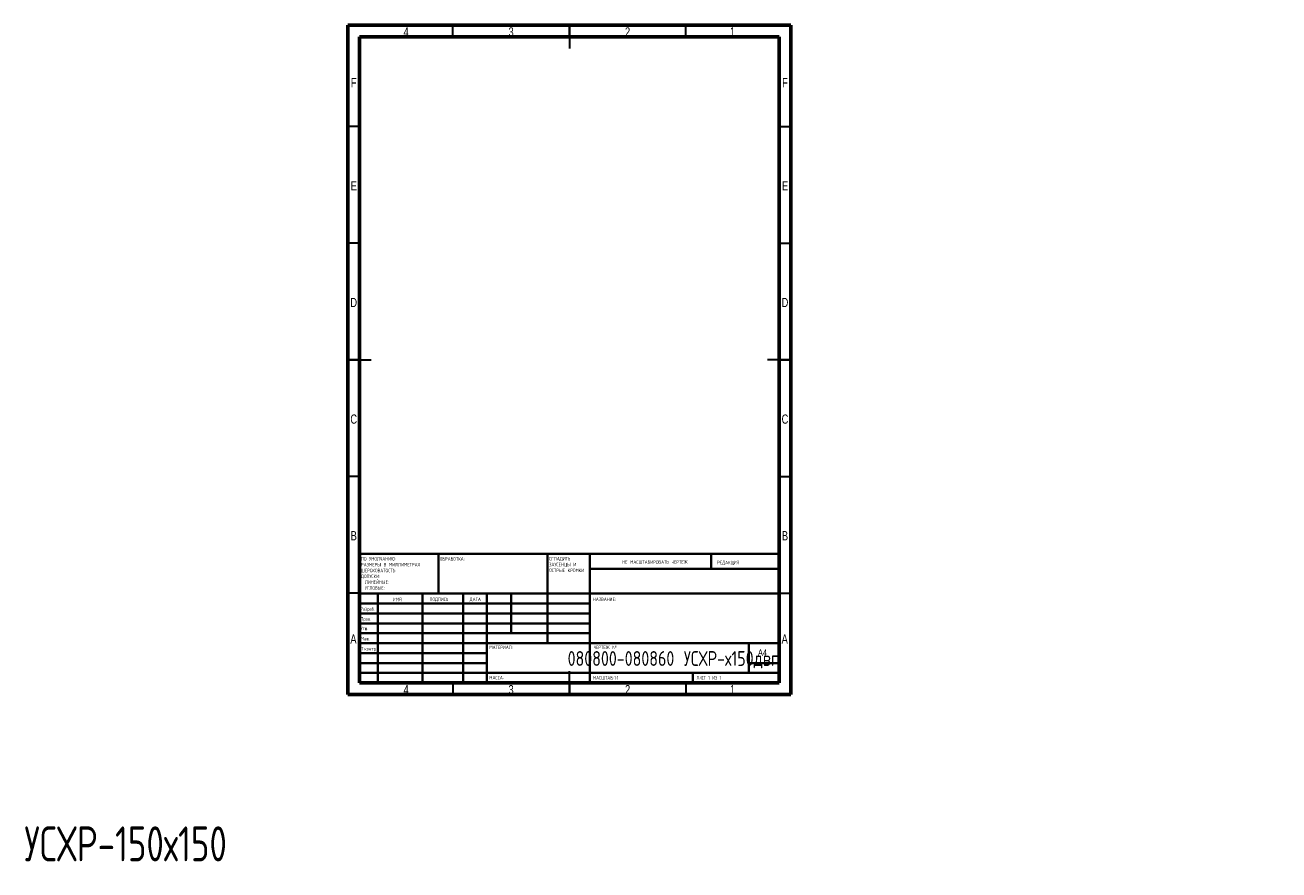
# Model space of a CAD drawing. Header units: millimetres. Extents: x -274 to 1467, y -7726 to 292.
# Tile 6 of 6: x -124 to 414, y -70 to 292. Entities that reach past the tile are written whole.
import ezdxf

# ---------------------------------------------------------------- set-up
doc = ezdxf.new("R2010")
doc.units = ezdxf.units.MM
doc.styles.add('SLDTEXTSTYLE0', font='TXT', dxfattribs={"width": 0.75, "bigfont": 'bigfont'})
doc.styles.add('SLDTEXTSTYLE1', font='TXT', dxfattribs={"width": 0.75})
doc.styles.add('SLDTEXTSTYLE2', font='TXT', dxfattribs={"width": 0.681818, "bigfont": 'bigfont'})
doc.styles.add('SLDTEXTSTYLE3', font='TXT', dxfattribs={"width": 0.7, "bigfont": 'bigfont'})

# ---------------------------------------------------------------- blocks, each defined once
blk = doc.blocks.new('SW_NOTE_0')
at = {"color": 0, "linetype": 'Continuous', "lineweight": 0, "char_height": 1.5, "attachment_point": 1, "style": 'SLDTEXTSTYLE0'}
for s, insert in [('\\M+18452\\M+18443\\M+1844C\\M+18440\\M+18444\\M+18449\\M+18453\\M+1845D', (0, 1.93)), ('\\M+18448\\M+18440\\M+18454\\M+18452\\M+18445\\M+1844E\\M+18457\\M+1845C \\M+18449', (0, -0.57)), ('\\M+1844F\\M+18452\\M+18453\\M+18451\\M+1845C\\M+18445 \\M+1844B\\M+18451\\M+1844F\\M+1844D\\M+1844B\\M+18449', (0, -3.07))]:
    blk.add_mtext(s, dxfattribs=dict(at, insert=insert))
blk = doc.blocks.new('SW_NOTE_1')
at = {"color": 0, "linetype": 'Continuous', "lineweight": 0, "char_height": 1.5, "attachment_point": 1, "style": 'SLDTEXTSTYLE0'}
for s, insert in [('\\M+18450\\M+1844F \\M+18454\\M+1844D\\M+1844F\\M+1844C\\M+18458\\M+18440\\M+1844E\\M+18449\\M+1845F:', (0, 1.93)), ('\\M+18451\\M+18440\\M+18448\\M+1844D\\M+18445\\M+18451\\M+1845C \\M+18442 \\M+1844D\\M+18449\\M+1844C\\M+1844C\\M+18449\\M+1844D\\M+18445\\M+18453\\M+18451\\M+18440\\M+18456', (0, -0.57)), ('\\M+18459\\M+18445\\M+18451\\M+1844F\\M+18456\\M+1844F\\M+18442\\M+18440\\M+18453\\M+1844F\\M+18452\\M+18453\\M+1845D:', (0, -3.07)), ('\\M+18444\\M+1844F\\M+18450\\M+18454\\M+18452\\M+1844B\\M+18449:', (0, -5.57)), ('\\M+1844C\\M+18449\\M+1844E\\M+18445\\M+1844A\\M+1844E\\M+1845C\\M+18445:', (1.69, -8.07)), ('\\M+18454\\M+18443\\M+1844C\\M+1844F\\M+18442\\M+1845C\\M+18445:', (1.69, -10.57))]:
    blk.add_mtext(s, dxfattribs=dict(at, insert=insert))

msp = doc.modelspace()

# ---------------------------------------------------------------- linework, layer by layer
at = {"color": 7, "linetype": 'Continuous', "lineweight": 60}
for p, q in [((15, 5), (15, 292)), ((15, 292), (205, 292)), ((205, 292), (205, 5)), ((20, 10), (20, 287)), ((20, 287), (200, 287)), ((200, 287), (200, 10)), ((200, 10), (20, 10)), ((205, 5), (15, 5))]:
    msp.add_line(p, q, dxfattribs=at)
at = {"color": 7, "linetype": 'Continuous', "lineweight": 30}
for p, q in [((60, 287), (60, 292)), ((110, 287), (110, 292)), ((110, 292), (110, 282)), ((160, 287), (160, 292)), ((20, 248.5), (15, 248.5)), ((200, 248.5), (205, 248.5)), ((20, 198.5), (15, 198.5)), ((200, 198.5), (205, 198.5)), ((20, 148.5), (15, 148.5)), ((15, 148.5), (25, 148.5)), ((205, 148.5), (195, 148.5)), ((200, 148.5), (205, 148.5)), ((20, 98.5), (15, 98.5)), ((200, 98.5), (205, 98.5)), ((20, 48.5), (15, 48.5)), ((200, 48.5), (205, 48.5)), ((110, 5), (110, 15)), ((60, 10), (60, 5)), ((110, 10), (110, 5)), ((160, 10), (160, 5))]:
    msp.add_line(p, q, dxfattribs=at)
at = {"color": 7, "linetype": 'Continuous', "lineweight": 40}
for p, q in [((20, 65.25), (200, 65.25)), ((20, 65.25), (20, 10)), ((53.8, 48.25), (53.8, 65.25)), ((100.6, 65.25), (100.6, 27)), ((118.8, 65.25), (118.8, 10)), ((170.8, 58.88), (170.8, 65.25)), ((200, 58.88), (118.8, 58.88)), ((200, 48.25), (20, 48.25)), ((118.8, 44), (20, 44)), ((27.8, 48.25), (27.8, 10)), ((46.99, 48.25), (46.99, 10)), ((64.4, 48.25), (64.4, 10)), ((74.6, 10), (74.6, 48.25)), ((85, 31.25), (85, 48.25)), ((118.8, 39.75), (20, 39.75)), ((118.8, 35.5), (20, 35.5)), ((118.8, 31.25), (20, 31.25)), ((74.6, 27), (20, 27)), ((74.6, 27), (200, 27)), ((187, 14.25), (187, 27)), ((74.6, 22.75), (20, 22.75)), ((74.6, 18.5), (20, 18.5)), ((200, 18.5), (187, 18.5)), ((20, 14.25), (200, 14.25)), ((163, 10), (163, 14.25))]:
    msp.add_line(p, q, dxfattribs=at)

# ---------------------------------------------------------------- block references
at = {"color": 7, "linetype": 'Continuous', "lineweight": 0}
for name, p in [('SW_NOTE_1', (20.59, 61.99)), ('SW_NOTE_0', (101.31, 62.07))]:
    msp.add_blockref(name, p, dxfattribs=at)

# ---------------------------------------------------------------- texts
for s, insert, char_height, attachment_point, style in [('4', (39.96, 291.06), 3.97, 2, 'SLDTEXTSTYLE1'), ('3', (84.96, 291.06), 3.97, 2, 'SLDTEXTSTYLE1'), ('2', (134.96, 291.06), 3.97, 2, 'SLDTEXTSTYLE1'), ('1', (179.96, 291.06), 3.97, 2, 'SLDTEXTSTYLE1'), ('F', (17.46, 269.31), 3.97, 2, 'SLDTEXTSTYLE1'), ('F', (202.46, 269.31), 3.97, 2, 'SLDTEXTSTYLE1'), ('E', (17.51, 225.06), 3.97, 2, 'SLDTEXTSTYLE1'), ('E', (202.51, 225.06), 3.97, 2, 'SLDTEXTSTYLE1'), ('D', (17.45, 175.06), 3.97, 2, 'SLDTEXTSTYLE1'), ('D', (202.45, 175.06), 3.97, 2, 'SLDTEXTSTYLE1'), ('C', (17.46, 125.06), 3.97, 2, 'SLDTEXTSTYLE1'), ('C', (202.46, 125.06), 3.97, 2, 'SLDTEXTSTYLE1'), ('B', (17.47, 75.06), 3.97, 2, 'SLDTEXTSTYLE1'), ('B', (202.47, 75.06), 3.97, 2, 'SLDTEXTSTYLE1'), ('\\M+1844F\\M+18441\\M+18451\\M+18440\\M+18441\\M+1844F\\M+18453\\M+1844B\\M+18440:', (54.37, 63.92), 1.5, 1, 'SLDTEXTSTYLE0'), ('\\M+1844E\\M+18445 \\M+1844D\\M+18440\\M+18452\\M+18459\\M+18453\\M+18440\\M+18441\\M+18449\\M+18451\\M+1844F\\M+18442\\M+18440\\M+18453\\M+1845D \\M+18458\\M+18445\\M+18451\\M+18453\\M+18445\\M+18447', (132.61, 62.53), 1.5, 1, 'SLDTEXTSTYLE0'), ('\\M+18451\\M+18445\\M+18444\\M+18440\\M+1844B\\M+18457\\M+18449\\M+18460', (173.33, 62.33), 1.5, 1, 'SLDTEXTSTYLE0'), ('\\M+18449\\M+1844D\\M+18460', (34.32, 46.5), 1.5, 1, 'SLDTEXTSTYLE0'), ('\\M+18450\\M+1844F\\M+18444\\M+18450\\M+18449\\M+18452\\M+1845D', (50.03, 46.56), 1.5, 1, 'SLDTEXTSTYLE0'), ('\\M+18444\\M+18440\\M+18453\\M+18440', (67.21, 46.58), 1.5, 1, 'SLDTEXTSTYLE0'), ('\\M+1844E\\M+18440\\M+18448\\M+18442\\M+18440\\M+1844E\\M+18449\\M+18445:', (120.07, 46.58), 1.5, 1, 'SLDTEXTSTYLE0'), ('\\M+18451\\M+18470\\M+18478\\M+18482\\M+18470\\M+18471.', (20.21, 42.43), 1.5, 1, 'SLDTEXTSTYLE0'), ('\\M+18450\\M+18482\\M+18480\\M+18472.', (20.41, 38.15), 1.5, 1, 'SLDTEXTSTYLE0'), ('\\M+18454\\M+18484\\M+18472.', (20.4, 34.06), 1.5, 1, 'SLDTEXTSTYLE0'), ('A', (17.34, 30.81), 3.97, 2, 'SLDTEXTSTYLE1'), ('\\M+1844D\\M+18470\\M+1848A.', (20.46, 29.73), 1.5, 1, 'SLDTEXTSTYLE0'), ('A', (202.34, 30.81), 3.97, 2, 'SLDTEXTSTYLE1'), ('080800-080860 \\M+18454\\M+18452\\M+18456\\M+18451-\\M+18487150\\M+18474\\M+18472\\M+18473', (154.44, 23.61), 6.35, 2, 'SLDTEXTSTYLE0'), ('\\M+18453.\\M+1847B\\M+18480\\M+1847E\\M+18484\\M+18482', (20.67, 25.35), 1.5, 1, 'SLDTEXTSTYLE0'), ('\\M+1844D\\M+18440\\M+18453\\M+18445\\M+18451\\M+18449\\M+18440\\M+1844C:', (75.65, 25.99), 1.5, 1, 'SLDTEXTSTYLE0'), ('\\M+18458\\M+18445\\M+18451\\M+18453\\M+18445\\M+18447 \\M+18782:', (120.37, 25.99), 1.5, 1, 'SLDTEXTSTYLE0'), ('A4', (190.87, 24.41), 2.91, 1, 'SLDTEXTSTYLE1'), ('\\M+1844D\\M+18440\\M+18452\\M+18452\\M+18440:', (75.62, 12.95), 1.4986, 1, 'SLDTEXTSTYLE0'), ('\\M+1844D\\M+18440\\M+18452\\M+18459\\M+18453\\M+18440\\M+18441:1:1', (120.07, 12.9), 1.5, 1, 'SLDTEXTSTYLE0'), ('\\M+1844C\\M+18449\\M+18452\\M+18453 1 \\M+18449\\M+18448 1', (164.48, 12.9), 1.5, 1, 'SLDTEXTSTYLE2'), ('4', (39.96, 9.06), 3.97, 2, 'SLDTEXTSTYLE1'), ('3', (84.96, 9.06), 3.97, 2, 'SLDTEXTSTYLE1'), ('2', (134.96, 9.06), 3.97, 2, 'SLDTEXTSTYLE1'), ('1', (179.96, 9.06), 3.97, 2, 'SLDTEXTSTYLE1'), ('\\M+18454\\M+18452\\M+18456\\M+18451-150\\M+18487150', (-123.82, -51.54), 15, 1, 'SLDTEXTSTYLE3')]:
    msp.add_mtext(s, dxfattribs=dict(at, insert=insert, char_height=char_height, attachment_point=attachment_point, style=style))

doc.saveas('drawing.dxf')
